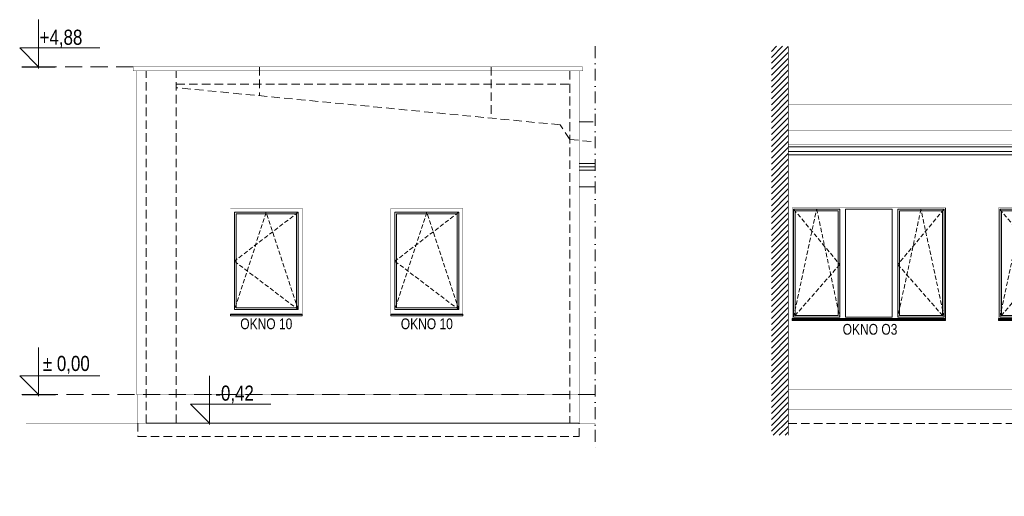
# Model space of a CAD drawing. Header units: millimetres. Extents: x 18880 to 99371, y -5529 to 27899.
# Tile 40 of 158: x 34030 to 35496, y -57 to 652. Entities that reach past the tile are written whole.
import ezdxf

# ---------------------------------------------------------------- set-up
doc = ezdxf.new("R2010")
doc.units = ezdxf.units.MM
doc.linetypes.add('DASHED', pattern=[19.05, 12.7, -6.35])
doc.linetypes.add('Kropki i Kreski', pattern=[335.138881, 176.388884, -88.194442, 0, -70.555556])
for name, color, linetype, lineweight in [('AA_HATCH', 252, 'Continuous', 0), ('AA_OPIS', 2, 'Continuous', 0), ('AA_WIDOK', 254, 'Continuous', 0), ('AA_WYMIAROWANIE_WEW', 253, 'Continuous', 0), ('K_SCIANY', 90, 'Continuous', 20)]:
    doc.layers.add(name, color=color, linetype=linetype, lineweight=lineweight)
doc.styles.add('ARIAL', font='arial.ttf')
doc.styles.add('Dimensions', font='arial.ttf', dxfattribs={"width": 0.8})
doc.dimstyles.new('Rzędne__wierzch', dxfattribs={"dimtxt": 15, "dimasz": 0.75, "dimexe": 8, "dimexo": 0, "dimgap": 0, "dimtad": 0, "dimjust": 2, "dimtih": 1, "dimtoh": 1, "dimlfac": 0.01, "dimzin": 1, "dimtxsty": 'Dimensions', "dimblk": 'KOTA', "dimcen": 0, "dimse1": 1, "dimse2": 1, "dimsd1": 1, "dimclrd": 256, "dimclre": 256, "dimclrt": 256, "dimazin": 0, "dimtfac": 1, "dimtofl": 0, "dimtmove": 2, "dimatfit": 2, "dimldrblk": 'NONE', "dimfxl": 1, "dimlwd": -1, "dimlwe": -1, "dimarcsym": 0})

# ---------------------------------------------------------------- blocks, each defined once
blk = doc.blocks.new('ZOL okno O2')
at = {"layer": 'AA_OPIS', "linetype": 'DASHED', "ltscale": 0.5}
for points in [[(22271.1, 7293.8), (22339.9, 7211.3), (22271.1, 7132.8), (22305.5, 7293.8), (22339.9, 7132.8)], [(22495.1, 7293.8), (22426.3, 7211.3), (22495.1, 7132.8), (22460.7, 7293.8), (22426.3, 7132.8)]]:
    blk.add_lwpolyline(points, dxfattribs=at)
at = {"layer": 'AA_WIDOK', "color": 255, "const_width": 0.3}
for points in [[(22269.1, 7130.8), (22269.1, 7295.8)], [(22269.1, 7295.8), (22497.1, 7295.8)], [(22497.1, 7295.8), (22497.1, 7130.8)]]:
    blk.add_lwpolyline(points, dxfattribs=at)
at = {"layer": 'AA_WIDOK'}
for points in [[(22271.1, 7132.8), (22271.1, 7293.8)], [(22271.1, 7293.8), (22339.9, 7293.8)], [(22273.6, 7135.3), (22273.6, 7291.3)], [(22273.6, 7291.3), (22337.4, 7291.3)], [(22337.4, 7291.3), (22337.4, 7135.3)], [(22339.9, 7293.8), (22339.9, 7132.8)], [(22348.5, 7132.8), (22348.5, 7293.8)], [(22348.5, 7293.8), (22417.7, 7293.8)], [(22417.7, 7293.8), (22417.7, 7132.8)], [(22426.3, 7132.8), (22426.3, 7293.8)], [(22426.3, 7293.8), (22495.1, 7293.8)], [(22428.8, 7135.3), (22428.8, 7291.3)], [(22428.8, 7291.3), (22492.6, 7291.3)], [(22492.6, 7291.3), (22492.6, 7135.3)], [(22495.1, 7293.8), (22495.1, 7132.8)], [(22497.1, 7295.8), (22497.1, 7130.2)], [(22339.9, 7132.8), (22271.1, 7132.8)], [(22337.4, 7135.3), (22273.6, 7135.3)], [(22417.7, 7132.8), (22348.5, 7132.8)], [(22495.1, 7132.8), (22426.3, 7132.8)], [(22492.6, 7135.3), (22428.8, 7135.3)], [(22497.1, 7130), (22497.1, 7130.2)]]:
    blk.add_lwpolyline(points, dxfattribs=at)
at = {"layer": 'AA_WIDOK', "color": 4}
for points in [[(22497.1, 7130.8), (22269.1, 7130.8)], [(22269.1, 7128.3), (22269.1, 7130.8)], [(22269.1, 7130.2), (22269.1, 7130)], [(22269.1, 7130), (22497.1, 7130)], [(22269.1, 7128.3), (22497.1, 7128.3)], [(22269.1, 7127.8), (22269.1, 7128.3)], [(22269.1, 7127.8), (22497.1, 7127.8)], [(22497.1, 7128.3), (22497.1, 7130.8)], [(22497.1, 7127.8), (22497.1, 7128.3)]]:
    blk.add_lwpolyline(points, dxfattribs=at)
at = {"layer": 'AA_OPIS', "insert": (22384.9, 7122.8), "char_height": 16, "width": 300, "attachment_point": 2, "style": 'ARIAL'}
blk.add_mtext('{\\W0.8;OKNO O3}', dxfattribs=at)
blk = doc.blocks.new('ukyk')
at = {"layer": 'AA_OPIS', "linetype": 'DASHED', "ltscale": 0.5}
blk.add_lwpolyline([(-6, -6), (-101, -78.8), (-6, -151), (-53.5, -6), (-101, -151)], dxfattribs=at)
at = {"layer": 'AA_WIDOK', "color": 255, "const_width": 0.3}
for points in [[(-107, 0), (0, 0)], [(-107, -157.5), (-107, 0)], [(0, 0), (0, -157.5)]]:
    blk.add_lwpolyline(points, dxfattribs=at)
at = {"layer": 'AA_WIDOK'}
for points in [[(-101, -151), (-101, -6)], [(-101, -6), (-6, -6)], [(-98.5, -8.5), (-98.5, -148.5)], [(-8.5, -8.5), (-98.5, -8.5)], [(-8.5, -148.5), (-8.5, -8.5)], [(-6, -6), (-6, -151)], [(-6, -151), (-101, -151)], [(-98.5, -148.5), (-8.5, -148.5)]]:
    blk.add_lwpolyline(points, dxfattribs=at)
at = {"layer": 'AA_WIDOK', "color": 4}
for points in [[(-107, -157.5), (-107, -158.3)], [(0, -157.5), (-107, -157.5)], [(-107, -158.3), (0, -158.3)], [(-107, -160), (-107, -158.3)], [(-107, -160), (0, -160)], [(0, -158.3), (0, -157.5)], [(0, -160), (0, -158.3)]]:
    blk.add_lwpolyline(points, dxfattribs=at)
at = {"layer": 'AA_OPIS', "insert": (-53.5, -164.1), "char_height": 16, "width": 300, "attachment_point": 2, "style": 'ARIAL'}
blk.add_mtext('{\\W0.8;OKNO 10}', dxfattribs=at)
blk = doc.blocks.new('KOTA')
at = {"ltscale": 100}
blk.add_lwpolyline([(62.5, 0), (0, 0), (25, 25), (25, -81)], dxfattribs=at)
blk = doc.blocks.new('*D1315')
at = {"layer": 'AA_WYMIAROWANIE_WEW', "transparency": 16777216}
blk.add_line((34058.2, 91.9), (34058.2, 93), dxfattribs=at)
at = {"layer": 'Defpoints', "color": 0, "transparency": 16777216}
for p in [(34058.2, 94.1), (34074.4, 94.1), (34085.9, 86.6)]:
    blk.add_point(p, dxfattribs=at)
at = {"layer": 'AA_WYMIAROWANIE_WEW', "transparency": 16777216, "xscale": 1.125, "yscale": 1.125, "zscale": 1.125, "rotation": 90}
blk.add_blockref('KOTA', (34058.2, 94.1), dxfattribs=at)
at = {"layer": 'AA_WYMIAROWANIE_WEW', "lineweight": 0, "transparency": 16777216, "insert": (34096, 138.4), "char_height": 22.5, "attachment_point": 5, "style": 'Dimensions'}
blk.add_mtext(' %%P{\\fArial|b0|i0|c238|p34; }0,00', dxfattribs=at)
blk = doc.blocks.new('_None')
blk = doc.blocks.new('*D1316')
at = {"layer": 'AA_WYMIAROWANIE_WEW', "transparency": 16777216}
blk.add_line((34058.2, 579.9), (34058.2, 581), dxfattribs=at)
at = {"layer": 'Defpoints', "color": 0, "transparency": 16777216}
for p in [(34058.2, 582.2), (34067.9, 582.2), (34033.4, 94.1)]:
    blk.add_point(p, dxfattribs=at)
at = {"layer": 'AA_WYMIAROWANIE_WEW', "transparency": 16777216, "xscale": 1.125, "yscale": 1.125, "zscale": 1.125, "rotation": 90}
blk.add_blockref('KOTA', (34058.2, 582.2), dxfattribs=at)
at = {"layer": 'AA_WYMIAROWANIE_WEW', "lineweight": 0, "transparency": 16777216, "insert": (34091.5, 624.2), "char_height": 22.5, "attachment_point": 5, "style": 'Dimensions'}
blk.add_mtext('+4,88', dxfattribs=at)
blk = doc.blocks.new('*D1317')
at = {"layer": 'AA_WYMIAROWANIE_WEW', "transparency": 16777216}
blk.add_line((34312.6, 49.4), (34312.6, 50.5), dxfattribs=at)
at = {"layer": 'Defpoints', "color": 0, "transparency": 16777216}
for p in [(34307.7, 51.6), (34312.6, 51.6), (34275.2, -57.4)]:
    blk.add_point(p, dxfattribs=at)
at = {"layer": 'AA_WYMIAROWANIE_WEW', "transparency": 16777216, "xscale": 1.125, "yscale": 1.125, "zscale": 1.125, "rotation": 90}
blk.add_blockref('KOTA', (34312.6, 51.6), dxfattribs=at)
at = {"layer": 'AA_WYMIAROWANIE_WEW', "lineweight": 0, "transparency": 16777216, "insert": (34350, 94.2), "char_height": 22.5, "attachment_point": 5, "style": 'Dimensions'}
blk.add_mtext('-0,42', dxfattribs=at)

msp = doc.modelspace()

# ---------------------------------------------------------------- hatches: boundary and pattern name
at = {"ltscale": 50}
h = msp.add_hatch(dxfattribs=at)
h.set_pattern_fill('ANSI31', color=10, scale=50, angle=180)
h.set_pattern_definition([(225, (219153.6174, -50715.539), (4.41941738, -4.41941738), [])])
h.paths.add_polyline_path([(35149.17176, 33.4373), (35174.17176, 33.4373), (35174.17176, 612.94531), (35149.17176, 612.94531)])

# ---------------------------------------------------------------- linework, layer by layer
at = {"layer": 'AA_OPIS', "linetype": 'Kropki i Kreski', "ltscale": 0.1}
msp.add_lwpolyline([(34886.92176, 612.94531), (34886.92176, 13.87491)], dxfattribs=at)
at = {"layer": 'AA_WIDOK', "color": 1, "lineweight": 0, "ltscale": 0.1, "const_width": 2}
for points in [[(34083.19167, 582.1672), (34033.19167, 582.1672)], [(34083.38686, 94.10482), (34033.38686, 94.10482)]]:
    msp.add_lwpolyline(points, dxfattribs=at)
at = {"layer": 'AA_WIDOK', "color": 251, "linetype": 'DASHED', "lineweight": 0, "ltscale": 2}
for points in [[(34199.17176, 582.1672), (34035.1925, 582.1672)], [(34886.92176, 94.10482), (34033.38686, 94.10482)]]:
    msp.add_lwpolyline(points, dxfattribs=at)
at = {"layer": 'AA_WIDOK', "color": 4, "const_width": 0.5}
for points in [[(34199.17176, 582.1672), (34868.17176, 582.1672)], [(34199.17176, 576.1672), (34199.17176, 582.1672)], [(34199.17176, 576.1672), (34868.17176, 576.1672)], [(34868.17176, 576.1672), (34868.17176, 582.1672)]]:
    msp.add_lwpolyline(points, dxfattribs=at)
at = {"layer": 'AA_WIDOK', "const_width": 0.5}
for points in [[(34204.17176, 94.10482), (34204.17176, 576.1672)], [(34863.17176, 576.1672), (34863.17176, 51.60482)], [(38464.17176, 526.19205), (35174.17176, 526.19205)], [(35174.17176, 487.43878), (38464.17176, 487.43878)], [(35174.17176, 466.2728), (38451.36794, 466.2728)], [(34204.17176, 94.10482), (34863.17176, 94.10482)], [(34206.17176, 51.60482), (34206.17176, 94.10482)], [(35174.17176, 101.1672), (35744.17176, 101.1672)]]:
    msp.add_lwpolyline(points, dxfattribs=at)
at = {"layer": 'AA_WIDOK', "color": 8, "linetype": 'DASHED'}
for points in [[(34218.17176, 51.60482), (34218.17176, 576.1672)], [(34263.17176, 51.60482), (34263.17176, 576.1672)], [(34387.17176, 582.1672), (34387.17176, 539.1672)], [(34732.17176, 582.1672), (34732.17176, 505.78011)], [(34849.17176, 576.1672), (34849.17176, 51.60482)], [(34263.17176, 556.1672), (34849.17176, 556.1672), (34849.17176, 474.07377), (34834.56533, 495.87105), (34263.17176, 551.1672), (34263.17176, 556.1672)], [(34849.17176, 474.07377), (34883.92176, 470.71087)], [(34206.17176, 51.60482), (34206.17176, 31.60482), (34863.17176, 31.60482), (34863.17176, 51.60482)], [(35174.17176, 51.1672), (38460.17176, 51.1672)]]:
    msp.add_lwpolyline(points, dxfattribs=at)
at = {"layer": 'AA_WIDOK'}
for points in [[(34883.92176, 500.17513), (34863.17176, 500.17513)], [(35174.17176, 451.32057), (35744.17176, 451.32057)], [(34863.17176, 438.21513), (34886.92176, 438.21513)], [(34863.17176, 433.21513), (34886.92176, 433.21513)], [(34863.17176, 428.21513), (34886.92176, 428.21513)], [(34863.17176, 403.2629), (34886.92176, 403.2629)], [(34863.17176, 51.60482), (34218.17176, 51.60482)]]:
    msp.add_lwpolyline(points, dxfattribs=at)
at = {"layer": 'AA_WIDOK', "color": 4}
for points in [[(35174.17176, 463.22487), (38456.17176, 463.22487), (38456.17176, 456.22487), (37585.90358, 456.22487)], [(35174.17176, 456.22487), (35744.17176, 456.22487)]]:
    msp.add_lwpolyline(points, dxfattribs=at)
at = {"layer": 'AA_WIDOK', "color": 3, "const_width": 0.5}
for points in [[(35174.17176, 71.1672), (38460.17176, 71.1672)], [(34039.26869, 51.60482), (34886.92176, 51.60482)]]:
    msp.add_lwpolyline(points, dxfattribs=at)
at = {"layer": 'K_SCIANY', "color": 10, "const_width": 1}
msp.add_lwpolyline([(35174.17176, 33.4373), (35174.17176, 612.94531)], dxfattribs=at)

# ---------------------------------------------------------------- block references
for p in [(12911.04042, -6923.48057), (13218.04042, -6923.48057)]:
    msp.add_blockref('ZOL okno O2', p)
at = {"layer": 'AA_HATCH'}
for p in [(34450.67176, 371.60482), (34689.67176, 371.60482)]:
    msp.add_blockref('ukyk', p, dxfattribs=at)

# ---------------------------------------------------------------- dimensions: what is measured, and where the dimension line sits
at = {"layer": 'AA_WYMIAROWANIE_WEW', "lineweight": 0}
dim = msp.add_linear_dim(base=(34058.19167, 582.1672), p1=(34033.38686, 94.10482), p2=(34067.9036, 582.1672), angle=90, dimstyle='Rzędne__wierzch', override={"dimscale": 1.5, "dimpost": '+<>'}, dxfattribs=at)
dim.commit()
dim.dimension.update_dxf_attribs({"geometry": '*D1316', "text_midpoint": (34091.52857, 624.1848), "dimtype": 160})
for base, p1, p2, text, override, picture, middle in [((34058.19167, 94.10482), (34085.87189, 86.55047), (34074.38686, 94.10482), ' %%P{\\fArial|b0|i0|c238|p34; }0,00', {"dimscale": 1.5, "dimpost": '+ ~<>'}, '*D1315', (34096.01857, 138.39289)), ((34312.63336, 51.60482), (34275.17607, -57.39518), (34307.67706, 51.60482), '-0,42', {"dimscale": 1.5, "dimpost": '- <>'}, '*D1317', (34349.98753, 94.2496))]:
    dim = msp.add_linear_dim(base=base, p1=p1, p2=p2, angle=90, text=text, dimstyle='Rzędne__wierzch', override=override, dxfattribs=at)
    dim.commit()
    dim.dimension.update_dxf_attribs({"geometry": picture, "text_midpoint": middle, "dimtype": 160})

doc.saveas('drawing.dxf')
